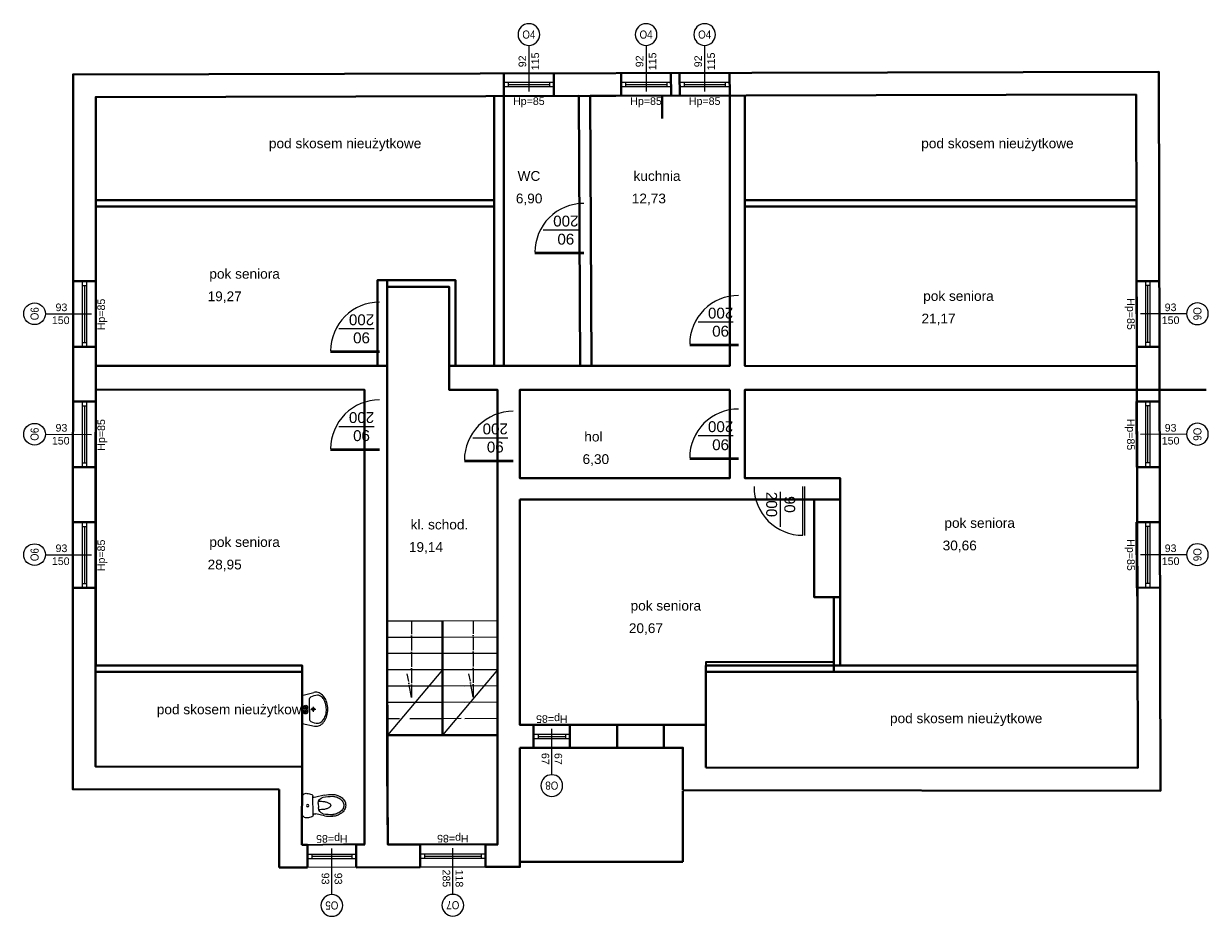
# Model space of a CAD drawing. Header units: millimetres. Extents: x -94648 to 68781, y -29623 to 11990.
# Tile 135 of 181: x 2733 to 4916, y 9326 to 10971. Entities that reach past the tile are written whole.
import ezdxf
from ezdxf.enums import TextEntityAlignment as Align

# ---------------------------------------------------------------- set-up
doc = ezdxf.new("R2010")
doc.units = ezdxf.units.MM
for name, pattern in [('ACAD_ISO03W100', [30, 12, -18]), ('ACAD_ISO04W100', [30, 24, -3, 0, -3]), ('BUD', [0])]:
    doc.linetypes.add(name, pattern=pattern)
for name, color, linetype, lineweight in [('-DRZWI I OKNA', 4, 'Continuous', 5), ('-wyposażenie sanitarne', 45, 'Continuous', 5), ('1_opisy', 9, 'Continuous', 5), ('A_POWTARZALNE$0$OKNA OPIS', 153, 'Continuous', 20), ('A_POWTARZALNE$0$opisy drzwi okien', 3, 'Continuous', 15), ('cienkie', 3, 'Continuous', 20), ('Osie', 50, 'ACAD_ISO04W100', 5), ('Ściany', 7, 'Continuous', 40)]:
    doc.layers.add(name, color=color, linetype=linetype, lineweight=lineweight)
doc.layers.add('Area', color=6, linetype='Continuous', lineweight=35, plot=False)
doc.styles.add('A_POWTARZALNE$0$ISO', font='arial.ttf')
doc.styles.add('BIKWYM', font='BIKROMSW.SHX', dxfattribs={"width": 0.8})
doc.styles.get("Standard").update_dxf_attribs({"font": 'arial.ttf'})
doc.styles.add('wojtek', font='arial.ttf', dxfattribs={"height": 100})

# ---------------------------------------------------------------- blocks, each defined once
blk = doc.blocks.new('A_POWTARZALNE$0$znak okna')
at = {"color": 8, "linetype": 'Continuous'}
blk.add_line((0, -85), (0, 0), dxfattribs=at)
at = {"layer": 'A_POWTARZALNE$0$opisy drzwi okien', "color": 8}
blk.add_circle((0, -105), 20, dxfattribs=at)
at = {"color": 8, "style": 'A_POWTARZALNE$0$ISO'}
for tag, rotation, p in [('HP', 360, (0, 5.5)), ('SO', 90, (-5, -50.3)), ('HO', 90, (18.8, -50.3))]:
    blk.add_attdef(tag, text='', height=14, rotation=rotation, dxfattribs=at).set_placement(p, align=Align.CENTER)
at = {"layer": 'A_POWTARZALNE$0$opisy drzwi okien', "color": 8, "style": 'A_POWTARZALNE$0$ISO', "width": 0.7927}
blk.add_attdef('OX', text='', height=15, dxfattribs=at).set_placement((-12, -112.5), (12, -112.5), align=Align.FIT)
blk = doc.blocks.new('d_laz3')
at = {"color": 8}
for p, q in [((-16.7, 35.7), (-13.5, 21.9)), ((3.4, 26), (-3.4, 26)), ((16.7, 35.7), (13.5, 21.9)), ((-15, 17.5), (15, 17.5)), ((12.8, 0), (-12.8, 0))]:
    blk.add_line(p, q, dxfattribs=at)
for points in [[(-16.7, 35.7, -0.029215), (-17.5, 49.3, -0.036137)], [(-13.2, 33.7, -0.049713), (-14.5, 49.3, -0.036137)], [(6.8, 26.6, 0.024219), (6.3, 35.8, 0.056702), (4.8, 40.6, 0.080708), (2.3, 45, 0.168531), (0, 45.8, 0.168531), (-2.3, 45, 0.080708), (-4.8, 40.6, 0.056702), (-6.3, 35.8, 0.024219), (-6.8, 26.6, 0.053598)], [(13.2, 33.7, 0.049713), (14.5, 49.3, 0.036137)], [(16.7, 35.7, 0.029215), (17.5, 49.3, 0.036137)]]:
    blk.add_lwpolyline(points, format="xyb", dxfattribs=at)
blk.add_circle((0, 8.8), 1.96, dxfattribs=at)
for centre, radius, start, end in [((6.1, 49.1), 23.3, 144.4623, 163.5183), ((6.1, 49.1), 20.3, 144.4623, 163.5183), ((2.3, 51.8), 18.7, 120.1094, 144.4623), ((2.3, 51.8), 15.7, 120.1094, 144.4623), ((0, 55.8), 14.1, 90, 120.1094), ((0, 55.8), 11.1, 90, 120.1094), ((0, 55.8), 14.1, 59.8906, 90), ((0, 55.8), 11.1, 59.8906, 90), ((-2.3, 51.8), 15.7, 35.5377, 59.8906), ((-2.3, 51.8), 18.7, 35.5377, 59.8906), ((-6.1, 49.1), 20.3, 16.4817, 35.5377), ((-6.1, 49.1), 23.3, 16.4817, 35.5377), ((0.4, 49.3), 17.9, 158.7985, 179.9639), ((0.5, 49.3), 15, 158.0888, 179.9563), ((-0.5, 49.3), 15, 0.0437, 21.9112), ((-0.4, 49.3), 17.9, 0.0361, 21.2015), ((-33, 17.4), 20, 0.3283, 13.0047), ((-3.4, 36), 10, 193.0047, 270), ((3.4, 36), 10, 270, 346.9953), ((33, 17.4), 20, 166.9953, 179.6717), ((-12.8, 7), 7, 171.7225, 270), ((16.9, 2.7), 37, 159.6583, 171.7225), ((-15, 14.5), 3, 90, 159.6583), ((12.8, 7), 7, 270, 8.2775), ((15, 14.5), 3, 20.3417, 90), ((-16.9, 2.7), 37, 8.2775, 20.3417)]:
    blk.add_arc(centre, radius, start, end, dxfattribs=at)
at = {"color": 8, "style": 'BIKWYM', "width": 0.85}
for tag, p in [('OPIS1_W', (-10.2, -17.9)), ('OPIS3_W', (-11.2, -49.4)), ('OPIS2_W', (-10.7, -33.8))]:
    blk.add_attdef(tag, p, '', height=12.5, dxfattribs=at)
at = {"color": 8, "style": 'BIKWYM', "width": 0.85, "flags": 1}
for tag, p in [('OPIS4_N', (-11.2, -64.9)), ('OPIS5_N', (-12.1, -81.7)), ('OPIS6_N', (-11.6, -97.6)), ('OPIS7_N', (-11.6, -113.6))]:
    blk.add_attdef(tag, p, '', height=12.5, dxfattribs=at)
blk = doc.blocks.new('SPUST1')
at = {"color": 8}
for p, q in [((-4.5, 0), (4.5, 0)), ((0, -4.5), (0, 4.5))]:
    blk.add_line(p, q, dxfattribs=at)
blk.add_circle((0, 0), 2.5, dxfattribs=at)
blk = doc.blocks.new('d_laz18')
at = {"color": 8}
for p, q in [((-24.6, 0), (-29.6, 21.3)), ((24.6, 0), (29.6, 21.3)), ((-24.6, 0), (24.6, 0)), ((-17, 12.8), (17, 12.8))]:
    blk.add_line(p, q, dxfattribs=at)
for points in [[(29.6, 21.3, 0.058054), (30, 24.6, 0.136232), (27.9, 32.1, 0.10696), (21.2, 39.2, 0.08147), (11.9, 43.6, 0.069567), (0, 45.2, 0.069567), (-11.9, 43.6, 0.08147), (-21.2, 39.2, 0.10696), (-27.9, 32.1, 0.136232), (-30, 24.6, 0.136232)], [(24.6, 27.5, 0.14832), (23, 32.9, 0.107111), (17.4, 38.3, 0.07605), (9.8, 41.5, 0.062928), (0, 42.8, 0.062928), (-9.8, 41.5, 0.07605), (-17.4, 38.3, 0.107111), (-23, 32.9, 0.14832), (-24.6, 27.5, 0.14832)], [(-30, 24.6, 0.058054), (-29.6, 21.3, 0.10696)]]:
    blk.add_lwpolyline(points, format="xyb", dxfattribs=at)
for centre, radius in [((-3.9, 6.4), 3.44), ((-3.9, 6.4), 1.48), ((3.9, 6.4), 3.44), ((3.9, 6.4), 1.48)]:
    blk.add_circle(centre, radius, dxfattribs=at)
for centre, radius, start, end in [((0, 27.5), 24.6, 180, 210), ((0, 27.5), 24.6, 330, 0), ((-17, 17.7), 4.92, 210, 270), ((17, 17.7), 4.92, 270, 330)]:
    blk.add_arc(centre, radius, start, end, dxfattribs=at)
at = {"color": 8, "xscale": 0.9836065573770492, "yscale": 0.9836065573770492, "zscale": 0.9836065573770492}
blk.add_blockref('SPUST1', (0, 19.7), dxfattribs=at)
at = {"color": 8, "style": 'BIKWYM', "width": 0.85}
for tag, p in [('OPIS1_W', (-9.7, -17.7)), ('OPIS3_W', (-10.7, -49.2)), ('OPIS2_W', (-10.2, -33.6))]:
    blk.add_attdef(tag, p, '', height=12.5, dxfattribs=at)
at = {"color": 8, "style": 'BIKWYM', "width": 0.85, "flags": 1}
for tag, p in [('OPIS4_N', (-10.7, -64.7)), ('OPIS5_N', (-11.6, -81.5)), ('OPIS6_N', (-11.1, -97.4)), ('OPIS7_N', (-11.1, -113.4))]:
    blk.add_attdef(tag, p, '', height=12.5, dxfattribs=at)

msp = doc.modelspace()

# ---------------------------------------------------------------- linework, layer by layer
at = {"layer": '-DRZWI I OKNA'}
for p, q in [((3617.82274, 10879.24862), (3709.61995, 10879.08481)), ((3833.82274, 10879.24862), (3925.61995, 10879.08481)), ((3941.82274, 10879.24862), (4033.61995, 10879.08481)), ((3617.82036, 10862.7485), (3709.70088, 10862.7485)), ((3617.82036, 10854.7485), (3709.73932, 10854.7485)), ((3625.82036, 10862.7485), (3625.82036, 10854.7485)), ((3625.82036, 10858.7485), (3701.70088, 10858.7485)), ((3701.70088, 10862.7485), (3701.70088, 10854.7485)), ((3833.82036, 10862.7485), (3925.70088, 10862.7485)), ((3833.82036, 10854.7485), (3925.73932, 10854.7485)), ((3841.82036, 10862.7485), (3841.82036, 10854.7485)), ((3841.82036, 10858.7485), (3917.70088, 10858.7485)), ((3917.70088, 10862.7485), (3917.70088, 10854.7485)), ((3941.82036, 10862.7485), (4033.70088, 10862.7485)), ((3941.82036, 10854.7485), (4033.73932, 10854.7485)), ((3949.82036, 10862.7485), (3949.82036, 10854.7485)), ((3949.82036, 10858.7485), (4025.70088, 10858.7485)), ((4025.70088, 10862.7485), (4025.70088, 10854.7485)), ((3709.8201, 10837.93974), (3617.82036, 10837.2485)), ((3925.8201, 10837.93974), (3833.82036, 10837.2485)), ((4033.8201, 10837.93974), (3941.82036, 10837.2485)), ((3764.85748, 10546.49835), (3674.9075, 10546.49835)), ((3674.96767, 10549.49835), (3764.85748, 10549.49835)), ((2823.496, 10496.3854), (2822.91992, 10375.38845)), ((2840.6511, 10496.18231), (2840.6511, 10375.30324)), ((2840.6511, 10488.18231), (2848.6511, 10488.18231)), ((2844.6511, 10488.18231), (2844.6511, 10383.30324)), ((2848.6511, 10496.18231), (2848.6511, 10375.26479)), ((2865.09942, 10375.18575), (2865.69686, 10496.18447)), ((4783.5132, 10375.20253), (4782.91577, 10496.20125)), ((4799.96153, 10496.19909), (4799.96153, 10375.28157)), ((4807.96153, 10488.19909), (4799.96153, 10488.19909)), ((4803.96153, 10488.19909), (4803.96153, 10383.32001)), ((4807.96153, 10496.19909), (4807.96153, 10375.32001)), ((4825.11663, 10496.40217), (4825.6927, 10375.40522)), ((2840.6511, 10383.30324), (2848.6511, 10383.30324)), ((4050.08855, 10376.88688), (3960.13857, 10376.88688)), ((3960.19874, 10379.88688), (4050.08855, 10379.88688)), ((4807.96153, 10383.32001), (4799.96153, 10383.32001)), ((3388.31665, 10364.64782), (3298.36666, 10364.64782)), ((3298.42683, 10367.64782), (3388.31665, 10367.64782)), ((2823.496, 10274.38565), (2822.91992, 10153.3887)), ((2840.6511, 10274.18257), (2840.6511, 10153.30349)), ((2840.6511, 10266.18257), (2848.6511, 10266.18257)), ((2844.6511, 10266.18257), (2844.6511, 10161.30349)), ((2848.6511, 10274.18257), (2848.6511, 10153.26505)), ((2865.09942, 10153.18601), (2865.69686, 10274.18473)), ((4783.5132, 10153.20278), (4782.91577, 10274.2015)), ((4799.96153, 10274.19934), (4799.96153, 10153.28182)), ((4807.96153, 10266.19934), (4799.96153, 10266.19934)), ((4803.96153, 10266.19934), (4803.96153, 10161.32027)), ((4807.96153, 10274.19934), (4807.96153, 10153.32027)), ((4825.11663, 10274.40243), (4825.6927, 10153.40548)), ((3388.31665, 10184.40486), (3298.36666, 10184.40486)), ((3298.42683, 10187.40486), (3388.31665, 10187.40486)), ((2840.6511, 10161.30349), (2848.6511, 10161.30349)), ((3634.80241, 10163.44137), (3544.85243, 10163.44137)), ((3544.9126, 10166.44137), (3634.80241, 10166.44137)), ((4050.08855, 10167.63408), (3960.13857, 10167.63408)), ((3960.19874, 10170.63408), (4050.08855, 10170.63408)), ((4807.96153, 10161.32027), (4799.96153, 10161.32027)), ((4168.64632, 10027.85951), (4168.64632, 10117.74932)), ((4171.64632, 10117.74932), (4171.64632, 10027.79933)), ((2823.496, 10052.38591), (2822.91992, 9931.38896)), ((2840.6511, 10052.18282), (2840.6511, 9931.30375)), ((2840.6511, 10044.18282), (2848.6511, 10044.18282)), ((2844.6511, 10044.18282), (2844.6511, 9939.30375)), ((2848.6511, 10052.18282), (2848.6511, 9931.2653)), ((2865.09942, 9931.18626), (2865.69686, 10052.18498)), ((4783.5132, 9931.20304), (4782.91577, 10052.20176)), ((4799.96153, 10052.1996), (4799.96153, 9931.28208)), ((4807.96153, 10044.1996), (4799.96153, 10044.1996)), ((4803.96153, 10044.1996), (4803.96153, 9939.32052)), ((4807.96153, 10052.1996), (4807.96153, 9931.32052)), ((4825.11663, 10052.40268), (4825.6927, 9931.40573)), ((2840.6511, 9939.30375), (2848.6511, 9939.30375)), ((4807.96153, 9939.32052), (4799.96153, 9939.32052)), ((3672.35613, 9678.46899), (3739.35641, 9678.69702)), ((3672.55919, 9661.31928), (3739.40044, 9661.31928)), ((3672.55919, 9653.31928), (3739.42071, 9653.31928)), ((3680.55919, 9661.31928), (3680.55919, 9653.31928)), ((3680.55919, 9657.31928), (3731.40064, 9657.31928)), ((3731.40064, 9661.24064), (3731.40064, 9653.24064)), ((3739.462, 9637.02159), (3672.55571, 9636.79381)), ((3255.45601, 9457.64968), (3345.45572, 9457.8777)), ((3463.35609, 9458.0646), (3583.55567, 9458.29262)), ((3255.65907, 9440.49996), (3345.49975, 9440.49996)), ((3255.65907, 9432.49996), (3345.52002, 9432.49996)), ((3263.65907, 9440.49996), (3263.65907, 9432.49996)), ((3263.65907, 9436.49996), (3337.49995, 9436.49996)), ((3337.49995, 9440.42133), (3337.49995, 9432.42133)), ((3463.55915, 9440.91488), (3583.5997, 9440.91488)), ((3463.55915, 9432.91488), (3583.61997, 9432.91488)), ((3471.55915, 9440.91488), (3471.55915, 9432.91488)), ((3471.55915, 9436.91488), (3575.5999, 9436.91488)), ((3575.5999, 9440.83625), (3575.5999, 9432.83625)), ((3345.56131, 9416.20228), (3255.65559, 9415.97449)), ((3583.66126, 9416.6172), (3463.55567, 9416.38941))]:
    msp.add_line(p, q, dxfattribs=at)
at = {"layer": '-DRZWI I OKNA', "color": 0}
for p, q in [((3690.3199, 10590.7567), (3755.07273, 10590.75798)), ((3975.55097, 10421.14523), (4040.3038, 10421.1465)), ((3313.77907, 10408.90617), (3378.5319, 10408.90745)), ((3313.77907, 10228.6632), (3378.5319, 10228.66448)), ((3560.26484, 10207.69972), (3625.01766, 10207.701)), ((3975.55097, 10211.89243), (4040.3038, 10211.89371)), ((4127.38797, 10043.21174), (4127.3867, 10107.96457))]:
    msp.add_line(p, q, dxfattribs=at)
at = {"layer": '-DRZWI I OKNA'}
for centre, start, end in [((3764.77975, 10549.6861), 89.95041343, 180.11977512), ((4050.01082, 10380.07463), 89.95041343, 180.11977512), ((3388.23892, 10367.83557), 89.95041343, 180.11977512), ((3388.23892, 10187.59261), 89.95041343, 180.11977512), ((3634.72469, 10166.62912), 89.95041343, 180.11977512), ((4050.01082, 10170.82183), 89.95041343, 180.11977512), ((4168.45857, 10117.67159), 179.95041343, 270.11977512)]:
    msp.add_arc(centre, 89.81228, start, end, dxfattribs=at)
at = {"layer": 'Area', "linetype": 'BUD'}
for points in [[(3755.60539, 10837.57655), (3617.82036, 10837.2485), (3617.82036, 10340.38433), (3758.06028, 10340.38433)], [(4033.82036, 10837.88485), (4033.81866, 10838.23895), (3776.60514, 10837.62655), (3779.06028, 10340.38433), (4033.82036, 10340.38433)], [(3599.82036, 10633.67379), (2865.54163, 10633.67379), (2865.44415, 10340.38433), (3384.69564, 10340.38433), (3384.69564, 10497.86766), (3528.53904, 10497.86766), (3528.53904, 10340.38433), (3599.82036, 10340.38433)], [(4783.35966, 10633.67379), (4061.82036, 10633.67379), (4061.82036, 10340.38433), (4784.10275, 10340.38433)], [(3402.69564, 10485.86766), (3516.53904, 10485.86766), (3516.53904, 10296.26184), (3605.89488, 10296.26184), (3605.89488, 9458.15521), (3403.55486, 9458.30779)], [(3245.45611, 9457.59866), (3360.69564, 9459.07756), (3360.69564, 10296.23199), (2865.42953, 10296.3966), (2865.71507, 9788.27448), (3245.71507, 9788.27448)], [(4033.82036, 10296.26184), (3646.89488, 10296.26184), (3646.89488, 10133.36272), (4033.82036, 10133.36272)], [(4784.21454, 10296.26184), (4061.82036, 10296.26184), (4061.82036, 10133.36272), (4237.66132, 10133.36272), (4237.66132, 10094.03148), (4237.66132, 9914.0236), (4237.66132, 9788.27448), (4237.66132, 9788.27448), (4785.50157, 9788.27952), (4785.50157, 9788.27952), (4785.50157, 9788.27952)], [(3646.89488, 10094.03148), (4189.73493, 10094.0236), (4189.73493, 9914.0236), (4225.66132, 9914.0236), (4225.66132, 9794.0236), (3989.64981, 9794.0236), (3989.64981, 9678.44331), (3646.89488, 9678.44331)]]:
    msp.add_lwpolyline(points, close=True, dxfattribs=at)
at = {"layer": 'cienkie'}
for p, q in [((3504.53904, 9869.81991), (3402.93307, 9869.81991)), ((3605.89488, 9870.23199), (3504.53904, 9869.81991)), ((3504.53904, 9839.81991), (3402.93307, 9839.81991)), ((3605.89488, 9840.23199), (3504.53904, 9839.81991)), ((3504.53904, 9809.81991), (3402.93307, 9809.81991)), ((3605.89488, 9810.23199), (3504.53904, 9809.81991)), ((3504.53904, 9779.81991), (3402.93307, 9779.81991)), ((3504.53904, 9779.81991), (3402.93307, 9659.81991)), ((3605.89488, 9780.23199), (3504.53904, 9779.81991)), ((3605.89488, 9780.23199), (3504.53904, 9659.81991)), ((3469.94994, 9749.81991), (3402.93307, 9749.81991)), ((3583.55592, 9750.23199), (3504.53904, 9749.81991)), ((3447.61099, 9719.81991), (3402.93307, 9719.81991)), ((3561.21696, 9720.23199), (3504.53904, 9719.81991)), ((3425.27203, 9689.81991), (3402.93307, 9689.81991)), ((3538.878, 9690.23199), (3504.53904, 9689.81991))]:
    msp.add_line(p, q, dxfattribs=at)
at = {"layer": 'cienkie', "linetype": 'ACAD_ISO03W100', "ltscale": 5}
for p, q in [((3504.53904, 9749.81991), (3402.93307, 9749.81991)), ((3605.89488, 9750.23199), (3504.53904, 9749.81991)), ((3504.53904, 9719.81991), (3402.93307, 9719.81991)), ((3605.89488, 9720.23199), (3504.53904, 9719.81991)), ((3504.53904, 9689.81991), (3402.93307, 9689.81991)), ((3605.89488, 9690.23199), (3504.53904, 9689.81991)), ((3504.53904, 9659.81991), (3402.93307, 9659.81991)), ((3605.89488, 9660.23199), (3504.53904, 9659.81991))]:
    msp.add_line(p, q, dxfattribs=at)
at = {"layer": 'Osie'}
for p, q in [((3447.61099, 9869.81991), (3447.61099, 9728.98796)), ((3561.21696, 9870.23199), (3561.21696, 9729.40003)), ((3447.61099, 9728.98796), (3439.72707, 9772.44748)), ((3561.21696, 9729.40003), (3553.33305, 9772.85955))]:
    msp.add_line(p, q, dxfattribs=at)
at = {"layer": 'Ściany'}
for p, q in [((3617.82036, 10837.2485), (3617.6173, 10879.50321)), ((3709.8201, 10837.93974), (3709.61757, 10880.08468)), ((3833.82036, 10837.2485), (3833.6173, 10879.50321)), ((3925.8201, 10837.93974), (3925.61757, 10880.08468)), ((3941.82036, 10837.2485), (3941.6173, 10879.50321)), ((4033.8201, 10837.93974), (4033.61757, 10880.08468)), ((3758.06028, 10340.38433), (3755.60539, 10837.57655)), ((3779.06028, 10340.38433), (3776.60514, 10837.62655)), ((2865.61596, 10496.28511), (2823.496, 10496.3854)), ((4782.99667, 10496.30189), (4825.11663, 10496.40217)), ((2865.09942, 10375.18575), (2822.91992, 10375.38845)), ((4783.5132, 10375.20253), (4825.6927, 10375.40522)), ((2865.61596, 10274.28537), (2823.496, 10274.38565)), ((4782.99667, 10274.30214), (4825.11663, 10274.40243)), ((2865.09942, 10153.18601), (2822.91992, 10153.3887)), ((4783.5132, 10153.20278), (4825.6927, 10153.40548)), ((2865.61596, 10052.28562), (2823.496, 10052.38591)), ((4782.99667, 10052.3024), (4825.11663, 10052.40268)), ((2865.09942, 9931.18626), (2822.91992, 9931.38896)), ((4783.5132, 9931.20304), (4825.6927, 9931.40573)), ((3672.35592, 9678.5526), (3672.46243, 9636.51506)), ((3739.3562, 9678.78063), (3739.46271, 9636.74308)), ((3245.51782, 9457.59882), (3255.45607, 9457.624)), ((3255.4558, 9457.73329), (3255.5623, 9415.69574)), ((3345.45551, 9457.96131), (3361.55677, 9458.01972)), ((3345.45551, 9457.96131), (3345.56201, 9415.92377)), ((3463.35588, 9458.14821), (3463.46239, 9416.11066)), ((3463.55567, 9458.17206), (3463.55567, 9416.38941)), ((3583.55546, 9458.37623), (3583.66197, 9416.33869)), ((3583.55567, 9458.17206), (3583.55567, 9416.38941)), ((3583.55567, 9458.17206), (3606.30682, 9458.1549)), ((3203.55833, 9415.44634), (3255.5623, 9415.69574))]:
    msp.add_line(p, q, dxfattribs=at)
at = {"layer": 'Ściany', "linetype": 'BUD'}
for p, q in [((3203.42001, 9559.29354), (3203.55833, 9415.44634)), ((3203.40599, 9457.44607), (3203.51794, 9457.44647)), ((3403.55567, 9458.17206), (3463.55567, 9458.17206)), ((3345.56192, 9415.96142), (3463.55567, 9416.38941)), ((3583.55567, 9416.82468), (3648.43283, 9417.06001))]:
    msp.add_line(p, q, dxfattribs=at)
for points in [[(3203.42001, 9559.29354), (2823.1847, 9559.81571), (2823.62262, 10877.3577), (4824.73033, 10882.12216), (4828.08751, 9557.06243), (3947.64981, 9558.27151)], [(3245.71507, 9601.2355), (2865.19865, 9601.75805), (2865.6087, 10835.45754), (4782.83686, 10840.0223), (4785.98082, 9599.12029), (3989.64981, 9600.21387)], [(3599.82036, 10837.20564), (3599.82036, 10339.60302)], [(3617.82036, 10837.2485), (3617.82036, 10339.69189)], [(3909.37204, 10796.11151), (3909.37204, 10837.94266)], [(4033.82036, 10838.23896), (4033.82036, 10340.38433)], [(4061.82036, 10838.30562), (4061.82036, 10340.38433)], [(3599.82036, 10633.67379), (2865.54163, 10633.67379)], [(3599.82036, 10645.67379), (2865.54562, 10645.67379)], [(4783.5132, 10645.67379), (4061.82036, 10645.67379)], [(4783.5132, 10633.67379), (4061.82036, 10633.67379)], [(3384.69564, 10339.21909), (3384.69564, 10497.86766)], [(3384.69564, 10497.86766), (3528.53904, 10497.86766), (3528.53904, 10340.38433)], [(3402.69564, 10339.21909), (3402.69564, 10497.86766)], [(3402.69564, 10485.86766), (3516.53904, 10485.86766)], [(3516.53904, 10485.86766), (3516.53904, 10296.26184), (3605.89488, 10296.26184)], [(2865.65113, 10340.38433), (3402.69564, 10340.38433)], [(3402.69564, 10339.21909), (3402.69564, 9601.01992)], [(3516.53904, 10340.38433), (4033.82036, 10340.38433)], [(3516.53904, 10296.26184), (3516.53904, 10339.64454)], [(3360.69564, 10296.23199), (2865.42953, 10296.3966)], [(3360.69564, 10296.23199), (3360.69564, 9559.07756)], [(3516.53904, 10296.26184), (3605.89488, 10296.26184)], [(3605.89488, 9458.15521), (3605.89488, 10296.26184)], [(3646.89488, 10133.36272), (3646.89488, 10296.26347)], [(3646.89488, 10296.26184), (4033.82036, 10296.26184)], [(4033.82036, 10296.26184), (4033.82036, 10133.36272)], [(4061.82036, 10296.26184), (4911.75934, 10296.26184)], [(4061.82036, 10296.26184), (4061.82036, 10133.36272)], [(4033.82036, 10133.36272), (3646.89488, 10133.36272)], [(4237.66132, 10133.36272), (4061.82036, 10133.36272)], [(4237.66132, 10094.03148), (4237.66132, 10133.36272)], [(4237.66132, 10094.03148), (3646.89488, 10094.03148)], [(3646.89488, 9678.44331), (3646.89488, 10094.03148)], [(4225.66132, 9914.0236), (4225.66132, 9776.27448)], [(4237.66132, 9914.0236), (4237.66132, 9788.27448)], [(3504.53904, 9869.81991), (3504.53904, 9659.81991)], [(3245.71507, 9788.27448), (2865.54163, 9788.27448)], [(3245.71507, 9601.2355), (3245.71507, 9788.27448)], [(4783.5132, 9788.27448), (3989.64981, 9788.27448)], [(3989.64981, 9678.44331), (3989.64981, 9788.27448)], [(3245.71507, 9776.27448), (2865.54562, 9776.27448)], [(4783.5132, 9776.27448), (3989.64981, 9776.27448)], [(3989.64981, 9600.21387), (3989.64981, 9678.44331), (3646.89488, 9678.44331)], [(3672.3562, 9678.44331), (3672.3562, 9636.44331)], [(3739.3562, 9636.44331), (3739.3562, 9678.44331)], [(3826.63346, 9678.44331), (3826.63346, 9636.44331)], [(3912.63346, 9636.44331), (3912.63346, 9678.44331)], [(3403.55567, 9458.17206), (3402.82543, 9659.49541), (3605.89488, 9659.49541), (3605.89488, 9600.74087)], [(3646.89488, 9417.05443), (3646.89488, 9636.44331)], [(3947.64981, 9558.27151), (3947.64981, 9636.44331), (3646.89488, 9636.44331)], [(3245.51782, 9457.59882), (3245.71507, 9601.2355)], [(3403.55567, 9458.17206), (3402.69564, 9601.01992)], [(3360.69564, 9559.07756), (3360.69564, 9458.01659)], [(3947.64981, 9556.44331), (3947.64981, 9426.03447)], [(3947.64981, 9426.03447), (3646.89488, 9426.03447)]]:
    msp.add_lwpolyline(points, dxfattribs=at)
msp.add_lwpolyline([(4189.73493, 9914.0236), (4237.66132, 9914.0236), (4237.66132, 10094.03148), (4189.73493, 10094.03148)], close=True, dxfattribs=at)

# ---------------------------------------------------------------- block references
at = {"layer": '-wyposażenie sanitarne', "color": 8, "lineweight": 18}
for name, p, xscale, yscale, zscale, rotation in [('d_laz18', (3245.71507, 9707.05757), 1.047199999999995, 1.047199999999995, 1.047199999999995, 270.6173124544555), ('d_laz3', (3245.79013, 9529.61212), -1.149999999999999, 1.149999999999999, 1.15, 270.6197481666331)]:
    msp.add_blockref(name, p, dxfattribs=dict(at, xscale=xscale, yscale=yscale, zscale=zscale, rotation=rotation))
at = {"layer": 'A_POWTARZALNE$0$OKNA OPIS'}
ref = msp.add_blockref('A_POWTARZALNE$0$znak okna', (3663.71897, 10845.69389), dxfattribs=dict(at, xscale=-1, rotation=180.0001772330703))
ref.add_attrib('HP', 'Hp=85', dxfattribs={"layer": '0', "height": 14, "rotation": 0.00017723, "style": 'A_POWTARZALNE$0$ISO'}).set_placement((3663.71904, 10821.00833), align=Align.CENTER)
ref.add_attrib('HO', '115', dxfattribs={"layer": '0', "height": 14, "rotation": 90.00017722, "style": 'A_POWTARZALNE$0$ISO'}).set_placement((3682.54212, 10901.28007), align=Align.CENTER)
ref.add_attrib('SO', '92', dxfattribs={"layer": '0', "height": 14, "rotation": 90.00017722, "style": 'A_POWTARZALNE$0$ISO'}).set_placement((3658.71879, 10901.34774), align=Align.CENTER)
ref.add_attrib('OX', 'O4', dxfattribs={"layer": 'A_POWTARZALNE$0$opisy drzwi okien', "height": 15, "rotation": 0.00017723, "style": 'A_POWTARZALNE$0$ISO', "width": 0.858565}).set_placement((3651.71866, 10943.18362), (3675.71866, 10943.1837), align=Align.FIT)
ref = msp.add_blockref('A_POWTARZALNE$0$znak okna', (3879.71897, 10845.69389), dxfattribs=dict(at, xscale=-1, rotation=180.0001772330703))
ref.add_attrib('HP', 'Hp=85', dxfattribs={"layer": '0', "height": 14, "rotation": 0.00017723, "style": 'A_POWTARZALNE$0$ISO'}).set_placement((3879.71904, 10821.00833), align=Align.CENTER)
ref.add_attrib('HO', '115', dxfattribs={"layer": '0', "height": 14, "rotation": 90.00017722, "style": 'A_POWTARZALNE$0$ISO'}).set_placement((3898.54212, 10901.28007), align=Align.CENTER)
ref.add_attrib('SO', '92', dxfattribs={"layer": '0', "height": 14, "rotation": 90.00017722, "style": 'A_POWTARZALNE$0$ISO'}).set_placement((3874.71879, 10901.34774), align=Align.CENTER)
ref.add_attrib('OX', 'O4', dxfattribs={"layer": 'A_POWTARZALNE$0$opisy drzwi okien', "height": 15, "rotation": 0.00017723, "style": 'A_POWTARZALNE$0$ISO', "width": 0.858565}).set_placement((3867.71866, 10943.18362), (3891.71866, 10943.1837), align=Align.FIT)
ref = msp.add_blockref('A_POWTARZALNE$0$znak okna', (3987.71897, 10845.69389), dxfattribs=dict(at, xscale=-1, rotation=180.0001772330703))
ref.add_attrib('HP', 'Hp=85', dxfattribs={"layer": '0', "height": 14, "rotation": 0.00017723, "style": 'A_POWTARZALNE$0$ISO'}).set_placement((3987.71904, 10821.00833), align=Align.CENTER)
ref.add_attrib('HO', '115', dxfattribs={"layer": '0', "height": 14, "rotation": 90.00017722, "style": 'A_POWTARZALNE$0$ISO'}).set_placement((4006.54212, 10901.28007), align=Align.CENTER)
ref.add_attrib('SO', '92', dxfattribs={"layer": '0', "height": 14, "rotation": 90.00017722, "style": 'A_POWTARZALNE$0$ISO'}).set_placement((3982.71879, 10901.34774), align=Align.CENTER)
ref.add_attrib('OX', 'O4', dxfattribs={"layer": 'A_POWTARZALNE$0$opisy drzwi okien', "height": 15, "rotation": 0.00017723, "style": 'A_POWTARZALNE$0$ISO', "width": 0.858565}).set_placement((3975.71866, 10943.18362), (3999.71866, 10943.1837), align=Align.FIT)
ref = msp.add_blockref('A_POWTARZALNE$0$znak okna', (2857.76217, 10435.72294), dxfattribs=dict(at, rotation=269.7270350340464))
ref.add_attrib('HP', 'Hp=85', dxfattribs={"layer": '0', "height": 14, "rotation": 89.72703503, "style": 'A_POWTARZALNE$0$ISO'}).set_placement((2882.44373, 10434.82226), align=Align.CENTER)
ref.add_attrib('HO', '150', dxfattribs={"layer": '0', "height": 14, "rotation": 359.72703504, "style": 'A_POWTARZALNE$0$ISO'}).set_placement((2800.89329, 10417.17034), align=Align.CENTER)
ref.add_attrib('SO', '93', dxfattribs={"layer": '0', "height": 14, "rotation": 359.72703504, "style": 'A_POWTARZALNE$0$ISO'}).set_placement((2802.20916, 10440.98766), align=Align.CENTER)
ref.add_attrib('OX', 'O6', dxfattribs={"layer": 'A_POWTARZALNE$0$opisy drzwi okien', "height": 15, "rotation": 89.72703503, "style": 'A_POWTARZALNE$0$ISO', "width": 0.858565}).set_placement((2760.21634, 10424.18753), (2760.33068, 10448.18726), align=Align.FIT)
ref = msp.add_blockref('A_POWTARZALNE$0$znak okna', (4790.85045, 10435.73972), dxfattribs=dict(at, xscale=-1, rotation=90.27296496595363))
ref.add_attrib('HP', 'Hp=85', dxfattribs={"layer": '0', "height": 14, "rotation": 270.27296497, "style": 'A_POWTARZALNE$0$ISO'}).set_placement((4766.16517, 10435.62211), align=Align.CENTER)
ref.add_attrib('HO', '150', dxfattribs={"layer": '0', "height": 14, "rotation": 0.27296496, "style": 'A_POWTARZALNE$0$ISO'}).set_placement((4846.52562, 10417.18143), align=Align.CENTER)
ref.add_attrib('SO', '93', dxfattribs={"layer": '0', "height": 14, "rotation": 0.27296496, "style": 'A_POWTARZALNE$0$ISO'}).set_placement((4846.47986, 10441.0048), align=Align.CENTER)
ref.add_attrib('OX', 'O6', dxfattribs={"layer": 'A_POWTARZALNE$0$opisy drzwi okien', "height": 15, "rotation": 270.27296497, "style": 'A_POWTARZALNE$0$ISO', "width": 0.858565}).set_placement((4888.28195, 10448.20404), (4888.39628, 10424.20431), align=Align.FIT)
ref = msp.add_blockref('A_POWTARZALNE$0$znak okna', (2857.76217, 10213.7232), dxfattribs=dict(at, rotation=269.7270350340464))
ref.add_attrib('HP', 'Hp=85', dxfattribs={"layer": '0', "height": 14, "rotation": 89.72703503, "style": 'A_POWTARZALNE$0$ISO'}).set_placement((2882.44373, 10212.82252), align=Align.CENTER)
ref.add_attrib('HO', '150', dxfattribs={"layer": '0', "height": 14, "rotation": 359.72703504, "style": 'A_POWTARZALNE$0$ISO'}).set_placement((2800.89329, 10195.17059), align=Align.CENTER)
ref.add_attrib('SO', '93', dxfattribs={"layer": '0', "height": 14, "rotation": 359.72703504, "style": 'A_POWTARZALNE$0$ISO'}).set_placement((2802.20916, 10218.98792), align=Align.CENTER)
ref.add_attrib('OX', 'O6', dxfattribs={"layer": 'A_POWTARZALNE$0$opisy drzwi okien', "height": 15, "rotation": 89.72703503, "style": 'A_POWTARZALNE$0$ISO', "width": 0.858565}).set_placement((2760.21634, 10202.18779), (2760.33068, 10226.18752), align=Align.FIT)
ref = msp.add_blockref('A_POWTARZALNE$0$znak okna', (4790.85045, 10213.73997), dxfattribs=dict(at, xscale=-1, rotation=90.27296496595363))
ref.add_attrib('HP', 'Hp=85', dxfattribs={"layer": '0', "height": 14, "rotation": 270.27296497, "style": 'A_POWTARZALNE$0$ISO'}).set_placement((4766.16517, 10213.62237), align=Align.CENTER)
ref.add_attrib('HO', '150', dxfattribs={"layer": '0', "height": 14, "rotation": 0.27296496, "style": 'A_POWTARZALNE$0$ISO'}).set_placement((4846.52562, 10195.18168), align=Align.CENTER)
ref.add_attrib('SO', '93', dxfattribs={"layer": '0', "height": 14, "rotation": 0.27296496, "style": 'A_POWTARZALNE$0$ISO'}).set_placement((4846.47986, 10219.00506), align=Align.CENTER)
ref.add_attrib('OX', 'O6', dxfattribs={"layer": 'A_POWTARZALNE$0$opisy drzwi okien', "height": 15, "rotation": 270.27296497, "style": 'A_POWTARZALNE$0$ISO', "width": 0.858565}).set_placement((4888.28195, 10226.20429), (4888.39628, 10202.20456), align=Align.FIT)
ref = msp.add_blockref('A_POWTARZALNE$0$znak okna', (2857.76217, 9991.72345), dxfattribs=dict(at, rotation=269.7270350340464))
ref.add_attrib('HP', 'Hp=85', dxfattribs={"layer": '0', "height": 14, "rotation": 89.72703503, "style": 'A_POWTARZALNE$0$ISO'}).set_placement((2882.44373, 9990.82277), align=Align.CENTER)
ref.add_attrib('HO', '150', dxfattribs={"layer": '0', "height": 14, "rotation": 359.72703504, "style": 'A_POWTARZALNE$0$ISO'}).set_placement((2800.89329, 9973.17085), align=Align.CENTER)
ref.add_attrib('SO', '93', dxfattribs={"layer": '0', "height": 14, "rotation": 359.72703504, "style": 'A_POWTARZALNE$0$ISO'}).set_placement((2802.20916, 9996.98818), align=Align.CENTER)
ref.add_attrib('OX', 'O6', dxfattribs={"layer": 'A_POWTARZALNE$0$opisy drzwi okien', "height": 15, "rotation": 89.72703503, "style": 'A_POWTARZALNE$0$ISO', "width": 0.858565}).set_placement((2760.21634, 9980.18804), (2760.33068, 10004.18777), align=Align.FIT)
ref = msp.add_blockref('A_POWTARZALNE$0$znak okna', (4790.85045, 9991.74023), dxfattribs=dict(at, xscale=-1, rotation=90.27296496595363))
ref.add_attrib('HP', 'Hp=85', dxfattribs={"layer": '0', "height": 14, "rotation": 270.27296497, "style": 'A_POWTARZALNE$0$ISO'}).set_placement((4766.16517, 9991.62262), align=Align.CENTER)
ref.add_attrib('HO', '150', dxfattribs={"layer": '0', "height": 14, "rotation": 0.27296496, "style": 'A_POWTARZALNE$0$ISO'}).set_placement((4846.52562, 9973.18194), align=Align.CENTER)
ref.add_attrib('SO', '93', dxfattribs={"layer": '0', "height": 14, "rotation": 0.27296496, "style": 'A_POWTARZALNE$0$ISO'}).set_placement((4846.47986, 9997.00531), align=Align.CENTER)
ref.add_attrib('OX', 'O6', dxfattribs={"layer": 'A_POWTARZALNE$0$opisy drzwi okien', "height": 15, "rotation": 270.27296497, "style": 'A_POWTARZALNE$0$ISO', "width": 0.858565}).set_placement((4888.28195, 10004.20455), (4888.39628, 9980.20482), align=Align.FIT)
ref = msp.add_blockref('A_POWTARZALNE$0$znak okna', (3706.00875, 9671.5654), dxfattribs=dict(at, xscale=-1, rotation=0.0001772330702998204))
ref.add_attrib('HP', 'Hp=85', dxfattribs={"layer": '0', "height": 14, "rotation": 180.00017723, "style": 'A_POWTARZALNE$0$ISO'}).set_placement((3706.00867, 9696.25096), align=Align.CENTER)
ref.add_attrib('HO', '67', dxfattribs={"layer": '0', "height": 14, "rotation": 270.00017722, "style": 'A_POWTARZALNE$0$ISO'}).set_placement((3687.1856, 9615.97922), align=Align.CENTER)
ref.add_attrib('SO', '67', dxfattribs={"layer": '0', "height": 14, "rotation": 270.00017722, "style": 'A_POWTARZALNE$0$ISO'}).set_placement((3711.00892, 9615.91155), align=Align.CENTER)
ref.add_attrib('OX', 'O8', dxfattribs={"layer": 'A_POWTARZALNE$0$opisy drzwi okien', "height": 15, "rotation": 180.00017723, "style": 'A_POWTARZALNE$0$ISO', "width": 0.858565}).set_placement((3718.00905, 9574.07566), (3694.00905, 9574.07559), align=Align.FIT)
ref = msp.add_blockref('A_POWTARZALNE$0$znak okna', (3300.60813, 9450.78523), dxfattribs=dict(at, xscale=-1, rotation=0.0001772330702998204))
ref.add_attrib('HP', 'Hp=85', dxfattribs={"layer": '0', "height": 14, "rotation": 180.00017723, "style": 'A_POWTARZALNE$0$ISO'}).set_placement((3300.60805, 9475.4708), align=Align.CENTER)
ref.add_attrib('HO', '93', dxfattribs={"layer": '0', "height": 14, "rotation": 270.00017722, "style": 'A_POWTARZALNE$0$ISO'}).set_placement((3281.78498, 9395.19905), align=Align.CENTER)
ref.add_attrib('SO', '93', dxfattribs={"layer": '0', "height": 14, "rotation": 270.00017722, "style": 'A_POWTARZALNE$0$ISO'}).set_placement((3305.6083, 9395.13139), align=Align.CENTER)
ref.add_attrib('OX', 'O5', dxfattribs={"layer": 'A_POWTARZALNE$0$opisy drzwi okien', "height": 15, "rotation": 180.00017723, "style": 'A_POWTARZALNE$0$ISO', "width": 0.858565}).set_placement((3312.60843, 9353.2955), (3288.60843, 9353.29543), align=Align.FIT)
ref = msp.add_blockref('A_POWTARZALNE$0$znak okna', (3523.5794, 9451.20015), dxfattribs=dict(at, xscale=-1, rotation=0.0001772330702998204))
ref.add_attrib('HP', 'Hp=85', dxfattribs={"layer": '0', "height": 14, "rotation": 180.00017723, "style": 'A_POWTARZALNE$0$ISO'}).set_placement((3523.57932, 9475.88572), align=Align.CENTER)
ref.add_attrib('HO', '285', dxfattribs={"layer": '0', "height": 14, "rotation": 270.00017722, "style": 'A_POWTARZALNE$0$ISO'}).set_placement((3504.75624, 9395.61397), align=Align.CENTER)
ref.add_attrib('SO', '118', dxfattribs={"layer": '0', "height": 14, "rotation": 270.00017722, "style": 'A_POWTARZALNE$0$ISO'}).set_placement((3528.57957, 9395.54631), align=Align.CENTER)
ref.add_attrib('OX', 'O7', dxfattribs={"layer": 'A_POWTARZALNE$0$opisy drzwi okien', "height": 15, "rotation": 180.00017723, "style": 'A_POWTARZALNE$0$ISO', "width": 0.858565}).set_placement((3535.5797, 9353.71042), (3511.5797, 9353.71035), align=Align.FIT)

# ---------------------------------------------------------------- texts
at = {"layer": '-DRZWI I OKNA', "color": 0, "char_height": 20, "width": 122.2187666, "attachment_point": 7}
for insert, rotation in [((3755.15843, 10617.27762), 180.01497722), ((4040.3895, 10447.66614), 180.01497722), ((3378.6176, 10435.42709), 180.01497722), ((3378.6176, 10255.18412), 180.01497722), ((3625.10336, 10234.22064), 180.01497722), ((4040.3895, 10238.41335), 180.01497722), ((4100.86706, 10108.05027), 270.01497722)]:
    msp.add_mtext(' 90\\P200', dxfattribs=dict(at, insert=insert, rotation=rotation))
at = {"layer": '1_opisy', "color": 0, "lineweight": 0, "char_height": 21.6125, "width": 277.9076521, "attachment_point": 1, "style": 'wojtek'}
for s, insert in [('{\\H0.83285x;pod skosem nieużytkowe}', (3184.6131, 10759.18325)), ('{\\H0.83285x;pod skosem nieużytkowe}', (4386.861, 10759.18325)), ('{\\H0.83285x;WC}', (3642.91445, 10699.10684)), ('{\\H0.83285x;kuchnia}', (3856.59326, 10699.10684)), ('{\\H0.83285x;6,90}', (3639.72045, 10657.60513)), ('{\\H0.83285x;12,73}', (3853.39927, 10657.60513)), ('{\\H0.83285x;pok seniora}', (3074.80653, 10518.78433)), ('{\\H0.83285x;19,27}', (3071.61253, 10477.28262)), ('{\\H0.83285x;pok seniora}', (4390.4898, 10477.87748)), ('{\\H0.83285x;21,17}', (4387.2958, 10436.37577)), ('{\\H0.83285x;hol}', (3765.87688, 10218.76043)), ('{\\H0.83285x;6,30}', (3762.68288, 10177.25872)), ('{\\H0.83285x;kl. schod.}', (3445.77306, 10056.75406)), ('{\\H0.83285x;pok seniora}', (4429.54323, 10059.65849)), ('{\\H0.83285x;pok seniora}', (3074.80653, 10024.50917)), ('{\\H0.83285x;19,14}', (3442.57906, 10015.25235)), ('{\\H0.83285x;30,66}', (4426.34924, 10018.15677)), ('{\\H0.83285x;28,95}', (3071.61253, 9983.00746)), ('{\\H0.83285x;pok seniora}', (3851.181, 9907.24092)), ('{\\H0.83285x;20,67}', (3847.987, 9865.73921)), ('{\\H0.83285x;pod skosem nieużytkowe}', (2977.99405, 9716.11713)), ('{\\H0.83285x;pod skosem nieużytkowe}', (4329.24527, 9699.69638))]:
    msp.add_mtext(s, dxfattribs=dict(at, insert=insert))

doc.saveas('drawing.dxf')
